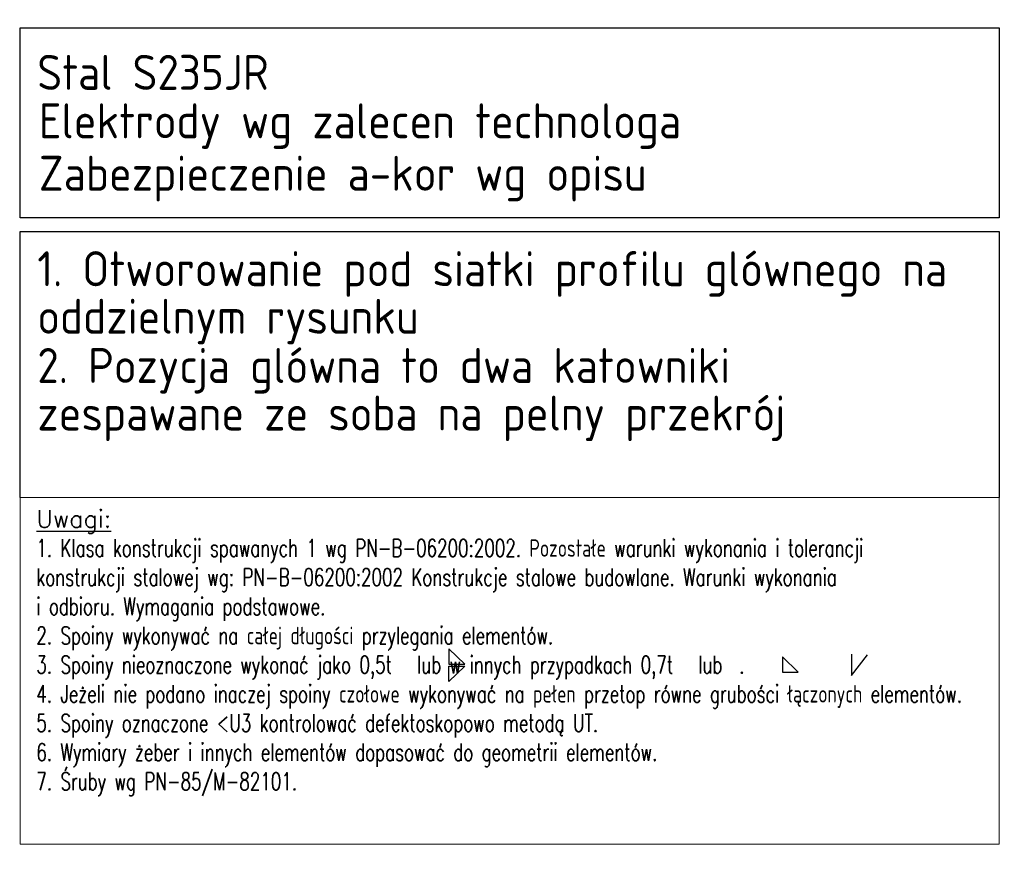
# Model space of a CAD drawing. Header units: millimetres. Extents: x -34919 to 306996, y -293018 to -145733.
# Tile 163 of 256: x 76847 to 77973, y -195615 to -194657. Entities that reach past the tile are written whole.
import ezdxf

# ---------------------------------------------------------------- set-up
doc = ezdxf.new("R2010")
doc.units = ezdxf.units.MM
doc.header["$LTSCALE"] = 3
doc.layers.add('P0', color=7, linetype='Continuous')
doc.styles.add('NOVE3', font='romans.shx', dxfattribs={"width": 0.7})
doc.styles.add('NOVE4', font='isocp.shx')

msp = doc.modelspace()

# ---------------------------------------------------------------- linework, layer by layer
at = {"color": 4, "lineweight": 30, "elevation": 0}
msp.add_lwpolyline([(76847.395, -194665.988), (77967.395, -194665.988), (77967.395, -194883.328), (76847.395, -194883.328)], close=True, dxfattribs=at)
at = {"color": 4, "lineweight": 18, "elevation": 0}
msp.add_lwpolyline([(76847.395, -195203.336), (77967.395, -195203.336), (77967.395, -195599.774), (76847.395, -195599.774)], close=True, dxfattribs=at)
at = {"color": 4, "elevation": 0}
for points in [[(77337.951, -195376.379), (77337.951, -195393.911), (77356.027, -195393.911), (77337.951, -195376.379)], [(77798.417, -195382.533), (77798.417, -195406.734), (77816.937, -195383.245)], [(77719.416, -195385.559), (77719.416, -195403.091), (77737.492, -195403.091), (77719.416, -195385.559)], [(77337.951, -195413.567), (77337.951, -195396.036), (77356.027, -195396.036), (77337.951, -195413.567)]]:
    msp.add_lwpolyline(points, dxfattribs=at)
at = {"layer": 'P0', "color": 4}
for p, q in [((76847.395, -194899.009, 0), (77967.395, -194899.009, 0)), ((76847.395, -195203.336, 0), (76847.395, -194899.009, 0)), ((77967.395, -194899.009, 0), (77967.395, -195203.336, 0))]:
    msp.add_line(p, q, dxfattribs=at)

# ---------------------------------------------------------------- texts
at = {"color": 3, "style": 'NOVE4'}
for s, p in [('Stal S235JR', (76867.159, -194737.033, 0)), ('Elektrody wg zalecen technologa', (76868.945, -194792.473, 0)), ('Zabezpieczenie a-kor wg opisu', (76868.945, -194852.473, 0)), ('1. Otworowanie pod siatki profilu glównego na', (76867.159, -194961.611, 0)), ('oddzielnym rysunku', (76867.159, -195016.013, 0)), ('2. Pozycja glówna to dwa katowniki', (76867.159, -195072.282, 0)), ('zespawane ze soba na pelny przekrój', (76867.159, -195126.684, 0))]:
    msp.add_text(s, height=40, dxfattribs=at).set_placement(p)
at = {"color": 20, "attachment_point": 1, "style": 'NOVE3'}
for s, insert, char_height, width in [('{\\C1;Wytyczne montażowe\\P\\H0.83333x;\\C3;Podczas montażu należy bezwzględnie przestrzegać dopuszczalnych tolerancji z uwagi na ścisłe dopasowanie elementów amortyzujących ugięcia dźwigarów przekrycia auli.\\P\\H1.2x;\\C1;\\PZabezpieczenia antykorozyjne.\\C256;\\P\\H0.83333x;\\C3;Wszystkie elementy stalowe konstrukcji należy poddać ocynkowaniu ogniowemu.\\PKonstrukcje przeznaczone do cynkowania ogniowego powinny odpowiadać następującym warunkom:\\P\\pl900;^I1. Spoiny powinny być wykonane metodą półautomatyczną w osłonie gazów ochronnych. Nie zaleca się spawania elektrodą otuloną, ze względu na złą jakość powłoki cynkowej na spoinach.\\P^I2. Powierzchnia konstrukcji powinna być wolna od: zawalcowań, zgorzelin, odprysków po spawaniu, ostrych krawędzi, zanieczyszczeń farbami, olejami, emulsjami oraz innymi materiałami stosowanymi przy trasowaniu, znakowaniu, spawaniu, wierceniu itp. W przypadku spawania elektrodą należy dokładnie usunąć otulinę spawalniczą w celu zminimalizowania wad powłoki. Po ocynkowaniu uwydatnią się wady jakości powierzchni stali np. zawalcowania, rysy traserskie, zeszlifowania, pory, odpryski spawalnicze, wadliwe spoiny.\\P^I3. Elementy konstrukcyjne powinny posiadać odpowiednie otwory technologiczne do odpowietrzenia, swobodnego przepływu cynku zewnątrz i wewnątrz elementu oraz do podwieszenia (mogą być przyspawane uchwyty z blachy z otworami).\\P^I4. W przypadku powierzchni spawanych na zakładkę, spoina powinna być szczelna ze wszystkich stron (spawana na około), a nakładki szczelnie przylegać do konstrukcji. Przekroje skrzynkowe oraz powierzchnie nakładające się mogą powodować uszkodzenie konstrukcji - pękanie spoin.\\P^I5. Każdy element konstrukcyjny powinien składać się z jednego gatunku stali.\\P^I6. Konstrukcje nie powinny posiadać małych szczelin lub wnęk. Spoiny powinny być szczelne i zamknięte wokół elementu, ponieważ w przeciwnym przypadku mogą po cynkowaniu wylewać się z nich resztki topnika i kwasu pogarszając jakość powłoki (tzw. "krwawe wycieki").\\P^I7. Naddatek wymiarowy dla otworów pod śruby powinien wynosić 1 - 2 mm.\\PTermiczne oddziaływanie kąpieli cynkowej uwalnia w elementach naprężenia wewnętrzne, co może powodować odkształcenia. Szczególnie uwidacznia się to w elementach spawanych. Dotyczy to także dwuteowników spawanych, których odkształcenia po cynkowaniu mogą przekroczyć dopuszczalne normy, oraz nie usztywnionych arkuszy blach i otwartych kształtowników giętych.\\P\\C256;\\P\\pl0;\\H1.2x;\\C1;Malowanie konstrukcji.\\P\\H0.83333x;\\C3;Wszystkie elementy stalowe konstrukcji należy pomalować proszkowo na kolor RAL 9011}', (33837.901, -182331.101), 300, 16331.01415), ('{\\W1;\\L\\C2;Uwagi: \\P\\W0.7;\\l\\C4;1. Klasa konstrukcji spawanych 1 wg PN-B-06200:2002. Pozostałe warunki wykonania i tolerancji konstrukcji stalowej wg: PN-B-06200:2002 Konstrukcje stalowe budowlane. Warunki wykonania ^Ji odbioru. Wymagania podstawowe.  \\P2. Spoiny wykonywać na całej długości przylegania elementów. \\P3. Spoiny nieoznaczone wykonać jako 0,5t   lub w innych przypadkach 0,7t   lub  . \\P4. Jeżeli nie podano inaczej spoiny czołowe wykonywać na pełen przetop równe grubości łączonych elementów. \\P5. Spoiny oznaczone <U3 kontrolować defektoskopowo metodą UT. \\P6. Wymiary żeber i innych elementów dopasować do geometrii elementów. \\P7. Śruby wg PN-85/M-82101.}', (76866.057, -195217.73, 0), 20, 1101.33766)]:
    msp.add_mtext(s, dxfattribs=dict(at, insert=insert, char_height=char_height, width=width))

doc.saveas('drawing.dxf')
